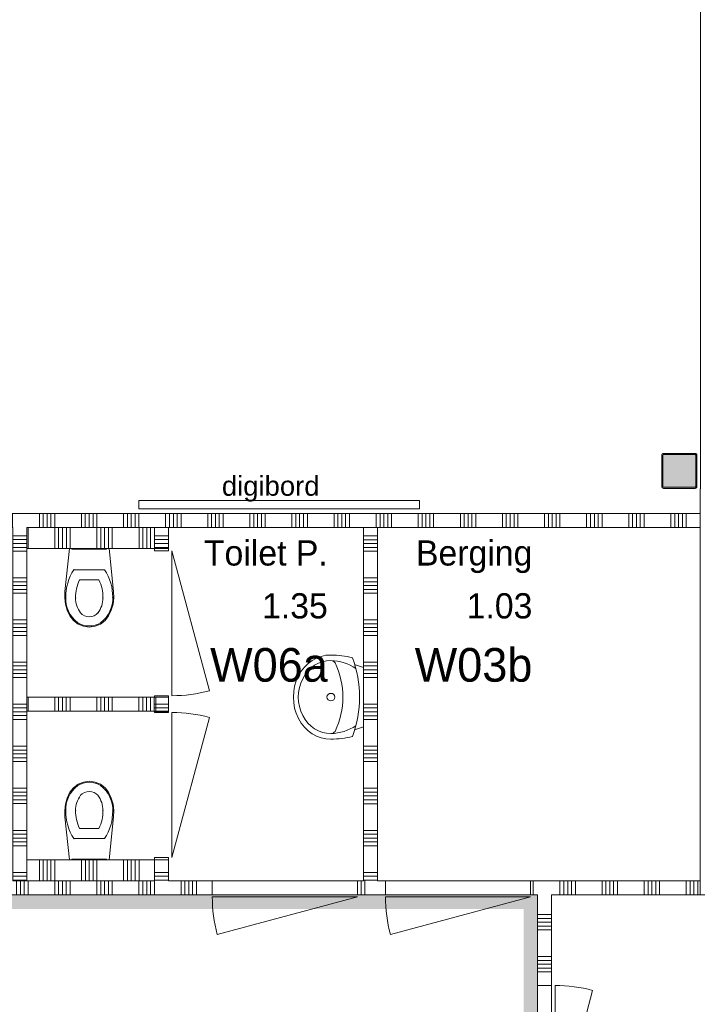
# Model space of a CAD drawing. Header units: millimetres. Extents: x -850 to 154668, y -25041 to 71030.
# Tile 122 of 211: x 20750 to 25579, y 47060 to 54080. Entities that reach past the tile are written whole.
import ezdxf
from ezdxf.enums import TextEntityAlignment as Align

# ---------------------------------------------------------------- set-up
doc = ezdxf.new("R2010")
doc.units = ezdxf.units.MM
doc.header["$MEASUREMENT"] = 0
for name, color, linetype in [('Info Wandafwerking aanduiding', 7, 'Continuous'), ('Info Wandafwerking aanduiding Doorsnede-arcering', 7, 'Continuous'), ('New_# trashcan', 7, 'Continuous'), ('New_# trashcan Laagscheidingslijnen', 7, 'Continuous'), ('New_22 NC Binnenwanden', 7, 'Continuous'), ('New_22 NC Binnenwanden Deuren', 7, 'Continuous'), ('New_22 NC Binnenwanden Doorsnede-arcering', 7, 'Continuous'), ('New_22 NC Binnenwanden Laagscheidingslijnen', 7, 'Continuous'), ('New_72 Vaste Inrichting', 7, 'Continuous'), ('New_74 Sanitair', 7, 'Continuous'), ('New_info tekst digiborden', 7, 'Continuous'), ('New_Z Ruimtefuncties', 7, 'Continuous'), ('New_Z Ruimtefuncties Zone omranding', 7, 'Continuous'), ('New_Z Ruimtefuncties Zone tekst', 7, 'Continuous'), ('S-COLS-____-OTLN.RVT S', 7, 'Continuous'), ('S-COLS-____-OTLN.RVT S 2D arcering', 7, 'Continuous')]:
    doc.layers.add(name, color=color, linetype=linetype)
doc.styles.add('GENERATED_STYLE_1', font='txt')
doc.styles.add('GENERATED_STYLE_2', font='txt')

# ---------------------------------------------------------------- blocks, each defined once
blk = doc.blocks.new('*X1643')
at = {"layer": 'New_22 NC Binnenwanden Doorsnede-arcering', "color": 254, "linetype": 'Continuous', "lineweight": 0, "true_color": 0xe9ebeb}
for p, q in [((21754.9, 50345.1), (21733.8, 50345.1)), ((21754.9, 50372.6), (21752.1, 50372.6)), ((21810.4, 50372.6), (21754.9, 50372.6)), ((21810.4, 50345.1), (21754.9, 50345.1)), ((21810.4, 50400), (21770.4, 50400)), ((21754.9, 50317.7), (21715.5, 50317.7)), ((21810.4, 50317.7), (21754.9, 50317.7))]:
    blk.add_line(p, q, dxfattribs=at)
blk = doc.blocks.new('*X1644')
at = {"layer": 'New_22 NC Binnenwanden Doorsnede-arcering', "color": 254, "linetype": 'Continuous', "lineweight": 0, "true_color": 0xe9ebeb}
for p, q in [((21754.9, 49200), (21710.4, 49200)), ((21754.9, 49172.6), (21710.4, 49172.6)), ((21754.9, 49145.1), (21710.4, 49145.1)), ((21810.4, 49200), (21754.9, 49200)), ((21810.4, 49172.6), (21754.9, 49172.6)), ((21810.4, 49145.1), (21754.9, 49145.1))]:
    blk.add_line(p, q, dxfattribs=at)
blk = doc.blocks.new('*X1645')
at = {"layer": 'New_22 NC Binnenwanden Doorsnede-arcering', "color": 254, "linetype": 'Continuous', "lineweight": 0, "true_color": 0xe9ebeb}
for p, q in [((21754.9, 48000), (21710.4, 48000)), ((21754.9, 47972.6), (21710.4, 47972.6)), ((21810.4, 48000), (21754.9, 48000)), ((21810.4, 47972.6), (21754.9, 47972.6)), ((21754.9, 47945.1), (21710.4, 47945.1)), ((21810.4, 47945.1), (21754.9, 47945.1))]:
    blk.add_line(p, q, dxfattribs=at)
blk = doc.blocks.new('D1 22')
at = {"layer": 'New_22 NC Binnenwanden Deuren', "color": 1, "linetype": 'Continuous', "lineweight": 0}
for q in [(-481.8, 267.6), (-517, 0)]:
    blk.add_line((517, 0), q, dxfattribs=at)
at = {"layer": 'New_22 NC Binnenwanden Deuren', "color": 7, "linetype": 'Continuous', "lineweight": 0}
for p, q in [((-517, -25), (-517, -125)), ((-517, -25), (-517, -125)), ((517, -25), (517, -125)), ((517, -25), (517, -125))]:
    blk.add_line(p, q, dxfattribs=at)
at = {"layer": 'New_22 NC Binnenwanden Deuren', "color": 1, "linetype": 'Continuous', "lineweight": 0}
blk.add_arc((517, 0), 1034, 165, 180, dxfattribs=at)
blk = doc.blocks.new('*X1648')
at = {"layer": 'New_22 NC Binnenwanden Doorsnede-arcering', "color": 254, "linetype": 'Continuous', "lineweight": 0, "true_color": 0xe9ebeb}
for p, q in [((21754.9, 50400), (21710.4, 50400)), ((21752.1, 50372.6), (21710.4, 50372.6)), ((21733.8, 50345.1), (21710.4, 50345.1)), ((21770.4, 50400), (21754.9, 50400)), ((21715.5, 50317.7), (21710.4, 50317.7))]:
    blk.add_line(p, q, dxfattribs=at)
blk = doc.blocks.new('Wall_317_2', base_point=(21710.4, 47940))
at = {"layer": 'New_22 NC Binnenwanden', "color": 8, "linetype": 'Continuous', "lineweight": 0, "true_color": 0x778488}
for p, q in [((21810.4, 50294), (21710.4, 50294)), ((21810.4, 49260), (21710.4, 49260)), ((21810.4, 49140), (21710.4, 49140)), ((21810.4, 48106), (21710.4, 48106))]:
    blk.add_line(p, q, dxfattribs=at)
at = {"layer": 'New_22 NC Binnenwanden', "color": 8, "linetype": 'Continuous', "lineweight": 0, "true_color": 0x778488, "flags": 128}
for points in [[(21810.4, 50460), (21710.4, 50460)], [(21810.4, 50294), (21810.4, 50460)], [(21710.4, 50310), (21710.4, 50294)], [(21710.4, 49260), (21710.4, 49250)], [(21810.4, 49140), (21810.4, 49260)], [(21710.4, 49150), (21710.4, 49140)], [(21710.4, 48106), (21710.4, 47940)], [(21810.4, 47940), (21810.4, 48106)]]:
    blk.add_lwpolyline(points, dxfattribs=at)
at = {"layer": 'New_22 NC Binnenwanden Laagscheidingslijnen', "color": 8, "linetype": 'Continuous', "lineweight": 0, "true_color": 0x778488}
blk.add_line((21710.4, 50460), (21710.4, 50310), dxfattribs=at)
at = {"layer": 'New_22 NC Binnenwanden', "color": 8, "lineweight": 0, "true_color": 0x778488}
for name in ['*X1648', '*X1643', '*X1644', '*X1645']:
    blk.add_blockref(name, (0, 0), dxfattribs=at)
at = {"layer": 'New_22 NC Binnenwanden Deuren', "color": 1, "linetype": 'Continuous', "lineweight": 0, "xscale": -1, "zscale": 1000, "rotation": 270}
blk.add_blockref('D1 22', (21835.4, 49777), dxfattribs=at)
at = {"layer": 'New_22 NC Binnenwanden Deuren', "color": 1, "linetype": 'Continuous', "lineweight": 0, "zscale": 1000, "rotation": 270}
blk.add_blockref('D1 22', (21835.4, 48623), dxfattribs=at)
blk = doc.blocks.new('*X1650')
at = {"layer": 'New_22 NC Binnenwanden Doorsnede-arcering', "color": 254, "linetype": 'Continuous', "lineweight": 0, "true_color": 0xe9ebeb}
for p, q in [((20809.7, 49250), (20809.7, 49216.1)), ((20809.7, 49216.1), (20809.7, 49150)), ((21000, 49250), (21000, 49216.1)), ((21000, 49216.1), (21000, 49150)), ((21027.4, 49250), (21027.4, 49216.1)), ((21027.4, 49216.1), (21027.4, 49150)), ((21054.9, 49250), (21054.9, 49216.1)), ((21054.9, 49216.1), (21054.9, 49150)), ((21082.3, 49250), (21082.3, 49216.1)), ((21082.3, 49216.1), (21082.3, 49150)), ((21109.7, 49250), (21109.7, 49216.1)), ((21109.7, 49216.1), (21109.7, 49150)), ((21300, 49250), (21300, 49216.1)), ((21300, 49216.1), (21300, 49150)), ((21327.4, 49250), (21327.4, 49216.1)), ((21327.4, 49216.1), (21327.4, 49150)), ((21354.9, 49250), (21354.9, 49216.1)), ((21354.9, 49216.1), (21354.9, 49150)), ((21382.3, 49250), (21382.3, 49216.1)), ((21382.3, 49216.1), (21382.3, 49150)), ((21409.7, 49250), (21409.7, 49216.1)), ((21409.7, 49216.1), (21409.7, 49150)), ((21600, 49250), (21600, 49216.1)), ((21600, 49216.1), (21600, 49150)), ((21627.4, 49250), (21627.4, 49216.1)), ((21627.4, 49216.1), (21627.4, 49150)), ((21654.9, 49250), (21654.9, 49216.1)), ((21654.9, 49216.1), (21654.9, 49150)), ((21682.3, 49250), (21682.3, 49216.1)), ((21682.3, 49216.1), (21682.3, 49150))]:
    blk.add_line(p, q, dxfattribs=at)
blk = doc.blocks.new('*X1651')
at = {"layer": 'New_22 NC Binnenwanden Doorsnede-arcering', "color": 254, "linetype": 'Continuous', "lineweight": 0, "true_color": 0xe9ebeb}
for p, q in [((21709.7, 49250), (21709.7, 49216.1)), ((21709.7, 49216.1), (21709.7, 49150))]:
    blk.add_line(p, q, dxfattribs=at)
blk = doc.blocks.new('Wall_318_2', base_point=(21710.4, 49200))
at = {"layer": 'New_# trashcan', "color": 9, "linetype": 'Continuous', "lineweight": 0}
blk.add_line((21720.4, 49150), (21720.4, 49250), dxfattribs=at)
at = {"layer": 'New_# trashcan Laagscheidingslijnen', "color": 8, "linetype": 'Continuous', "lineweight": 0, "true_color": 0x778488}
for p, q in [((21720.4, 49250), (21700.4, 49250)), ((21700.4, 49150), (21720.4, 49150))]:
    blk.add_line(p, q, dxfattribs=at)
at = {"layer": 'New_22 NC Binnenwanden', "color": 8, "linetype": 'Continuous', "lineweight": 0, "true_color": 0x778488, "flags": 128}
for points in [[(21700.4, 49250), (20800.4, 49250)], [(20800.4, 49150), (20800.4, 49250)], [(20800.4, 49150), (21700.4, 49150)]]:
    blk.add_lwpolyline(points, dxfattribs=at)
at = {"layer": 'New_22 NC Binnenwanden', "color": 8, "lineweight": 0, "true_color": 0x778488}
for name in ['*X1650', '*X1651']:
    blk.add_blockref(name, (0, 0), dxfattribs=at)
blk = doc.blocks.new('Wall_347_2', base_point=(24440.5, 46110))
at = {"layer": 'Info Wandafwerking aanduiding Doorsnede-arcering', "linetype": 'Continuous', "lineweight": 0}
for points in [[(24340.5, 47739.7), (24440.5, 47739.7), (24440.5, 47839.7)], [(24340.5, 47839.7), (24340.5, 47739.7), (24440.5, 47839.7)], [(24340.5, 47739.7), (24340.5, 46210), (24440.5, 46210), (24440.5, 47739.7)]]:
    blk.add_hatch(color=1, dxfattribs=at).paths.add_polyline_path(points)
at = {"layer": 'Info Wandafwerking aanduiding', "color": 9, "linetype": 'Continuous', "lineweight": 0, "flags": 128}
blk.add_lwpolyline([(24440.5, 47839.7), (24340.5, 47839.7)], dxfattribs=at)
blk = doc.blocks.new('Wall_348_2', base_point=(24440.5, 47839.7))
at = {"layer": 'Info Wandafwerking aanduiding Doorsnede-arcering', "linetype": 'Continuous', "lineweight": 0}
blk.add_hatch(color=1, dxfattribs=at).paths.add_polyline_path([(17025.5, 47840.1), (17025.5, 47740.1), (24340.5, 47739.7), (24340.5, 47839.7)])
at = {"layer": 'Info Wandafwerking aanduiding', "color": 9, "linetype": 'Continuous', "lineweight": 0, "flags": 128}
blk.add_lwpolyline([(17025.5, 47840.1), (17025.5, 47740.1)], dxfattribs=at)
blk = doc.blocks.new('Toilet 22')
at = {"layer": 'New_74 Sanitair', "color": 1, "linetype": 'Continuous', "lineweight": 0}
for p, q in [((-141, 0), (-173.3, -306.6)), ((141, 0), (-141, 0)), ((123, 0), (-123, 0)), ((-123, 0), (-123, -5)), ((123, -5), (123, 0)), ((173.3, -306.6), (141, 0)), ((-123, -5), (123, -5)), ((0, -151.4), (-108.9, -151.4)), ((108.9, -151.4), (0, -151.4)), ((0, -223.6), (-68.8, -223.6)), ((68.8, -223.6), (0, -223.6)), ((-173.3, -306.6), (-174.9, -351.8)), ((174.9, -351.8), (173.3, -306.6)), ((-174.9, -351.8), (-169.4, -396.7)), ((-169.4, -396.7), (-157, -440.3)), ((157, -440.3), (169.4, -396.7)), ((169.4, -396.7), (174.9, -351.8)), ((-157, -440.3), (-138, -481.3)), ((-138, -481.3), (-112.4, -513.9)), ((0, -487.5), (0, -487.5)), ((62.1, -459.7), (62.1, -459.7)), ((112.4, -513.9), (138, -481.3)), ((138, -481.3), (157, -440.3)), ((-112.4, -513.9), (-79.4, -538.8)), ((-79.4, -538.8), (-41, -554.6)), ((-41, -554.6), (0, -560)), ((0, -552.4), (0, -552.4)), ((0, -560), (41, -554.6)), ((41, -554.6), (79.4, -538.8)), ((79.4, -538.8), (112.4, -513.9)), ((81.1, -529), (81.1, -529))]:
    blk.add_line(p, q, dxfattribs=at)
for centre, major_axis, start_param, end_param in [((258.1, -339.4), (425.3, 0), 2.612188, 3.165208), ((-258.1, -339.4), (425.3, 0), 6.259569, 6.81259), ((264.5, -347.9), (362.2, 0), 2.738768, 3.154495), ((-264.5, -347.9), (362.2, 0), 6.270283, 6.68601), ((89.5, -360.8), (256.9, 0), 3.085861, 3.98645), ((-89.5, -360.8), (256.9, 0), 5.438328, 6.338917), ((134.9, -351.4), (232.6, 0), 3.144841, 3.702507), ((-134.9, -351.4), (232.6, 0), 5.722271, 6.279937), ((0.8, -419), (78.2, 0), 3.778693, 4.701998), ((-0.8, -419), (78.2, 0), 4.72278, 5.646085), ((0.8, -431.2), (138.5, 0), 4.079884, 4.706528), ((-0.8, -431.2), (138.5, 0), 4.71825, 5.344894)]:
    blk.add_ellipse(centre, major_axis=major_axis, ratio=0.875546, start_param=start_param, end_param=end_param, dxfattribs=at)
for p in [(108.9, -151.4), (68.8, -223.6), (-167, -348.2), (167, -348.2), (-97.7, -352), (97.7, -352), (-62.1, -459.7), (-81.1, -529)]:
    blk.add_point(p, dxfattribs=at)
blk = doc.blocks.new('Wasbak 2 22 KM')
at = {"layer": 'New_74 Sanitair', "color": 1, "linetype": 'Continuous', "lineweight": 0}
for p, q in [((-212.2, 0), (-233.1, -63.4)), ((212.2, 0), (-212.2, 0)), ((212.2, 0), (233.1, -63.4))]:
    blk.add_line(p, q, dxfattribs=at)
for centre, major_axis, ratio, start_param, end_param in [((0, -1041.4), (0, 1013), 0.882121, 5.964482, 6.601889), ((0, -238.1), (0, 294.7), 0.882121, 0.900825, 1.551564), ((0, -238.1), (0, 294.7), 0.882121, 4.731621, 5.38236), ((166.6, -232.4), (0, 528.9), 0.882121, 1.277244, 1.570796), ((0, -869.9), (0, 722.5), 0.882121, 5.889409, 6.676962), ((-166.6, -232.4), (0, 528.9), 0.882121, 4.712389, 5.005942), ((-230, -232.4), (0, 34), 0.882121, 0.507228, 1.570796), ((230, -232.4), (0, 34), 0.882121, 4.712389, 5.775958), ((0, -236.8), (300, 0), 0.877396, 3.124925, 6.299853), ((0, -236.8), (260, 0), 0.877396, 3.122361, 6.302417)]:
    blk.add_ellipse(centre, major_axis=major_axis, ratio=ratio, start_param=start_param, end_param=end_param, dxfattribs=at)
blk.add_ellipse((0, -232.4), major_axis=(0, 28.2), ratio=0.946667, dxfattribs=at)
blk = doc.blocks.new('Column 190[30]_2', base_point=(0.5, 3))
at = {"layer": 'S-COLS-____-OTLN.RVT S 2D arcering', "linetype": 'Continuous', "lineweight": 0, "true_color": 0x778488}
h = blk.add_hatch(color=8, dxfattribs=at)
h.paths.add_polyline_path([(25325.5, 50751), (25326.5, 50746), (25329.3, 50741.8), (25333.5, 50738.9), (25338.5, 50738), (25562.5, 50738), (25567.5, 50738.9), (25571.7, 50741.8), (25574.5, 50746), (25575.5, 50751), (25575.5, 50975), (25574.5, 50979.9), (25571.7, 50984.1), (25567.5, 50987), (25562.5, 50988), (25338.5, 50988), (25333.5, 50987), (25329.3, 50984.1), (25326.5, 50979.9), (25325.5, 50975)])
h.paths.add_polyline_path([(25562.5, 50746), (25338.5, 50746), (25336.6, 50746.3), (25335, 50747.4), (25333.9, 50749), (25333.5, 50751), (25333.5, 50975), (25333.9, 50976.9), (25335, 50978.5), (25336.6, 50979.6), (25338.5, 50980), (25562.5, 50980), (25564.4, 50979.6), (25566.1, 50978.5), (25567.1, 50976.9), (25567.5, 50975), (25567.5, 50751), (25567.1, 50749), (25566.1, 50747.4), (25564.4, 50746.3)], flags=0)
blk.add_hatch(color=8, dxfattribs=at).paths.add_polyline_path([(25562.5, 50980), (25338.5, 50980), (25336.6, 50979.6), (25335, 50978.5), (25333.9, 50976.9), (25333.5, 50975), (25333.5, 50751), (25333.9, 50749), (25335, 50747.4), (25336.6, 50746.3), (25338.5, 50746), (25562.5, 50746), (25564.4, 50746.3), (25566.1, 50747.4), (25567.1, 50749), (25567.5, 50751), (25567.5, 50975), (25567.1, 50976.9), (25566.1, 50978.5), (25564.4, 50979.6)])
at = {"layer": 'S-COLS-____-OTLN.RVT S', "color": 1, "linetype": 'Continuous', "lineweight": 0}
for p, q in [((25326.5, 50979.9), (25325.5, 50975)), ((25325.5, 50975), (25325.5, 50751)), ((25329.3, 50984.1), (25326.5, 50979.9)), ((25333.5, 50987), (25329.3, 50984.1)), ((25338.5, 50988), (25333.5, 50987)), ((25333.5, 50975), (25333.9, 50976.9)), ((25333.5, 50751), (25333.5, 50975)), ((25333.9, 50976.9), (25335, 50978.5)), ((25335, 50978.5), (25336.6, 50979.6)), ((25336.6, 50979.6), (25338.5, 50980)), ((25562.5, 50988), (25338.5, 50988)), ((25338.5, 50980), (25562.5, 50980)), ((25567.5, 50987), (25562.5, 50988)), ((25562.5, 50980), (25564.4, 50979.6)), ((25564.4, 50979.6), (25566.1, 50978.5)), ((25566.1, 50978.5), (25567.1, 50976.9)), ((25567.1, 50976.9), (25567.5, 50975)), ((25571.7, 50984.1), (25567.5, 50987)), ((25567.5, 50975), (25567.5, 50751)), ((25574.5, 50979.9), (25571.7, 50984.1)), ((25575.5, 50975), (25574.5, 50979.9)), ((25575.5, 50751), (25575.5, 50975)), ((25325.5, 50751), (25326.5, 50746)), ((25326.5, 50746), (25329.3, 50741.8)), ((25329.3, 50741.8), (25333.5, 50738.9)), ((25333.9, 50749), (25333.5, 50751)), ((25333.5, 50738.9), (25338.5, 50738)), ((25335, 50747.4), (25333.9, 50749)), ((25336.6, 50746.3), (25335, 50747.4)), ((25338.5, 50746), (25336.6, 50746.3)), ((25562.5, 50746), (25338.5, 50746)), ((25338.5, 50738), (25562.5, 50738)), ((25564.4, 50746.3), (25562.5, 50746)), ((25562.5, 50738), (25567.5, 50738.9)), ((25566.1, 50747.4), (25564.4, 50746.3)), ((25567.1, 50749), (25566.1, 50747.4)), ((25567.5, 50751), (25567.1, 50749)), ((25567.5, 50738.9), (25571.7, 50741.8)), ((25571.7, 50741.8), (25574.5, 50746)), ((25574.5, 50746), (25575.5, 50751))]:
    blk.add_line(p, q, dxfattribs=at)
blk = doc.blocks.new('*X2118')
at = {"layer": 'New_22 NC Binnenwanden Doorsnede-arcering', "color": 254, "linetype": 'Continuous', "lineweight": 0, "true_color": 0xe9ebeb}
for p, q in [((20810.2, 50460), (20810.2, 50310)), ((21000.5, 50460), (21000.5, 50310)), ((21027.9, 50460), (21027.9, 50310)), ((21055.4, 50460), (21055.4, 50310)), ((21082.8, 50460), (21082.8, 50310)), ((21110.2, 50460), (21110.2, 50310)), ((21300.5, 50460), (21300.5, 50310)), ((21327.9, 50460), (21327.9, 50310)), ((21355.4, 50460), (21355.4, 50310)), ((21382.8, 50460), (21382.8, 50310)), ((21410.2, 50460), (21410.2, 50310)), ((21600.5, 50460), (21600.5, 50310)), ((21627.9, 50460), (21627.9, 50310)), ((21655.4, 50460), (21655.4, 50310)), ((21682.8, 50460), (21682.8, 50310)), ((21710.2, 50460), (21710.2, 50310))]:
    blk.add_line(p, q, dxfattribs=at)
blk = doc.blocks.new('Wall_386_2', base_point=(21710.4, 50460))
at = {"layer": 'New_22 NC Binnenwanden', "color": 8, "linetype": 'Continuous', "lineweight": 0, "true_color": 0x778488, "flags": 128}
for points in [[(21710.4, 50460), (20800.4, 50460)], [(20800.4, 50310), (20800.4, 50460)], [(20800.4, 50310), (21710.4, 50310)]]:
    blk.add_lwpolyline(points, dxfattribs=at)
at = {"layer": 'New_22 NC Binnenwanden Laagscheidingslijnen', "color": 8, "linetype": 'Continuous', "lineweight": 0, "true_color": 0x778488}
blk.add_line((21710.4, 50460), (21710.4, 50310), dxfattribs=at)
at = {"layer": 'New_22 NC Binnenwanden', "color": 8, "lineweight": 0, "true_color": 0x778488}
blk.add_blockref('*X2118', (0, 0), dxfattribs=at)
blk = doc.blocks.new('*X2127')
at = {"layer": 'New_22 NC Binnenwanden Doorsnede-arcering', "color": 254, "linetype": 'Continuous', "lineweight": 0, "true_color": 0xe9ebeb}
for p, q in [((20890.8, 47940), (20890.8, 48090)), ((20918.2, 47940), (20918.2, 48090)), ((20945.6, 47940), (20945.6, 48090)), ((20973.1, 47940), (20973.1, 48090)), ((21000.5, 47940), (21000.5, 48090)), ((21190.8, 47940), (21190.8, 48090)), ((21218.2, 47940), (21218.2, 48090)), ((21245.6, 47940), (21245.6, 48090)), ((21273.1, 47940), (21273.1, 48090)), ((21300.5, 47940), (21300.5, 48090)), ((21490.8, 47940), (21490.8, 48090)), ((21518.2, 47940), (21518.2, 48090)), ((21545.6, 47940), (21545.6, 48090)), ((21573.1, 47940), (21573.1, 48090)), ((21600.5, 47940), (21600.5, 48090))]:
    blk.add_line(p, q, dxfattribs=at)
blk = doc.blocks.new('Wall_389_2', base_point=(21710.4, 47940))
at = {"layer": 'New_22 NC Binnenwanden', "color": 8, "linetype": 'Continuous', "lineweight": 0, "true_color": 0x778488, "flags": 128}
for points in [[(21710.4, 48090), (20800.4, 48090)], [(20800.4, 48090), (20800.4, 47940)], [(21710.4, 47940), (21710.4, 48090)], [(20800.4, 47940), (21710.4, 47940)]]:
    blk.add_lwpolyline(points, dxfattribs=at)
at = {"layer": 'New_22 NC Binnenwanden', "color": 8, "lineweight": 0, "true_color": 0x778488}
blk.add_blockref('*X2127', (0, 0), dxfattribs=at)
blk = doc.blocks.new('*X2136')
at = {"layer": 'New_22 NC Binnenwanden Doorsnede-arcering', "color": 254, "linetype": 'Continuous', "lineweight": 0, "true_color": 0xe9ebeb}
for p, q in [((20727.7, 47940), (20727.7, 47840)), ((20755.2, 47940), (20755.2, 47840)), ((20782.6, 47940), (20782.6, 47840)), ((20810, 47940), (20810, 47840)), ((21000.3, 47940), (21000.3, 47840)), ((21027.7, 47940), (21027.7, 47840)), ((21055.2, 47940), (21055.2, 47840)), ((21082.6, 47940), (21082.6, 47840)), ((21110, 47940), (21110, 47840)), ((21300.3, 47940), (21300.3, 47840)), ((21327.7, 47940), (21327.7, 47840)), ((21355.2, 47940), (21355.2, 47840)), ((21382.6, 47940), (21382.6, 47840)), ((21410, 47940), (21410, 47840)), ((21600.3, 47940), (21600.3, 47840)), ((21627.7, 47940), (21627.7, 47840)), ((21655.2, 47940), (21655.2, 47840)), ((21682.6, 47940), (21682.6, 47840)), ((21710, 47940), (21710, 47840)), ((21900.3, 47940), (21900.3, 47840)), ((21927.7, 47940), (21927.7, 47840)), ((21955.2, 47940), (21955.2, 47840)), ((21982.6, 47940), (21982.6, 47840)), ((22010, 47940), (22010, 47840))]:
    blk.add_line(p, q, dxfattribs=at)
blk = doc.blocks.new('*X2137')
at = {"layer": 'New_22 NC Binnenwanden Doorsnede-arcering', "color": 254, "linetype": 'Continuous', "lineweight": 0, "true_color": 0xe9ebeb}
for p, q in [((23182.6, 47940), (23182.6, 47840)), ((23210, 47940), (23210, 47840))]:
    blk.add_line(p, q, dxfattribs=at)
blk = doc.blocks.new('*X2138')
at = {"layer": 'New_22 NC Binnenwanden Doorsnede-arcering', "color": 254, "linetype": 'Continuous', "lineweight": 0, "true_color": 0xe9ebeb}
for p, q in [((24410, 47940), (24410, 47840)), ((24600.3, 47940), (24600.3, 47840)), ((24627.7, 47940), (24627.7, 47840)), ((24655.2, 47940), (24655.2, 47840)), ((24682.6, 47940), (24682.6, 47840)), ((24710, 47940), (24710, 47840)), ((24900.3, 47940), (24900.3, 47840)), ((24927.7, 47940), (24927.7, 47840)), ((24955.2, 47940), (24955.2, 47840)), ((24982.6, 47940), (24982.6, 47840)), ((25010, 47940), (25010, 47840)), ((25200.3, 47940), (25200.3, 47840)), ((25227.7, 47940), (25227.7, 47840)), ((25255.2, 47940), (25255.2, 47840)), ((25282.6, 47940), (25282.6, 47840)), ((25310, 47940), (25310, 47840)), ((25500.3, 47940), (25500.3, 47840)), ((25527.7, 47940), (25527.7, 47840)), ((25555.2, 47940), (25555.2, 47840)), ((25582.6, 47940), (25582.6, 47840))]:
    blk.add_line(p, q, dxfattribs=at)
blk = doc.blocks.new('D1 22_4')
at = {"layer": 'New_22 NC Binnenwanden Deuren', "color": 1, "linetype": 'Continuous', "lineweight": 0}
for q in [(-481.8, 267.6), (-517, 0)]:
    blk.add_line((517, 0), q, dxfattribs=at)
at = {"layer": 'New_22 NC Binnenwanden Deuren', "color": 7, "linetype": 'Continuous', "lineweight": 0}
for p, q in [((-517, -14), (-517, -114)), ((-517, -14), (-517, -114)), ((517, -14), (517, -114)), ((517, -14), (517, -114))]:
    blk.add_line(p, q, dxfattribs=at)
at = {"layer": 'New_22 NC Binnenwanden Deuren', "color": 1, "linetype": 'Continuous', "lineweight": 0}
blk.add_arc((517, 0), 1034, 165, 180, dxfattribs=at)
blk = doc.blocks.new('Wall_392_2', base_point=(25600.4, 47940))
at = {"layer": 'New_22 NC Binnenwanden', "color": 8, "linetype": 'Continuous', "lineweight": 0, "true_color": 0x778488}
for p, q in [((22122.5, 47840), (22122.5, 47940)), ((23156.5, 47840), (23156.5, 47940)), ((23356.5, 47840), (23356.5, 47940)), ((24390.5, 47840), (24390.5, 47940))]:
    blk.add_line(p, q, dxfattribs=at)
at = {"layer": 'New_22 NC Binnenwanden', "color": 8, "linetype": 'Continuous', "lineweight": 0, "true_color": 0x778488, "flags": 128}
for points in [[(21710.4, 47940), (20700.4, 47940)], [(22122.5, 47940), (21810.4, 47940)], [(23200.4, 47940), (23156.5, 47940)], [(23356.5, 47940), (23300.4, 47940)], [(25600.4, 47940), (24390.5, 47940)], [(20700.4, 47840), (22122.5, 47840)], [(23156.5, 47840), (23356.5, 47840)], [(24390.5, 47840), (24440.5, 47840)], [(24540.5, 47840), (25600.4, 47840)]]:
    blk.add_lwpolyline(points, dxfattribs=at)
at = {"layer": 'New_22 NC Binnenwanden Laagscheidingslijnen', "color": 8, "linetype": 'Continuous', "lineweight": 0, "true_color": 0x778488}
blk.add_line((25600.4, 47940), (25600.4, 47840), dxfattribs=at)
at = {"layer": 'New_22 NC Binnenwanden', "color": 8, "lineweight": 0, "true_color": 0x778488}
for name in ['*X2136', '*X2137', '*X2138']:
    blk.add_blockref(name, (0, 0), dxfattribs=at)
at = {"layer": 'New_22 NC Binnenwanden Deuren', "color": 1, "linetype": 'Continuous', "lineweight": 0, "xscale": -1, "zscale": 1000, "rotation": 179.9996374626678}
for p in [(22639.5, 47826), (23873.5, 47826)]:
    blk.add_blockref('D1 22_4', p, dxfattribs=at)
blk = doc.blocks.new('*X2173')
at = {"layer": 'New_22 NC Binnenwanden Doorsnede-arcering', "color": 254, "linetype": 'Continuous', "lineweight": 0, "true_color": 0xe9ebeb}
for p, q in [((24540.5, 46145.1), (24440.5, 46145.1)), ((24540.5, 46117.7), (24440.5, 46117.7))]:
    blk.add_line(p, q, dxfattribs=at)
blk = doc.blocks.new('*X2174')
at = {"layer": 'New_22 NC Binnenwanden Doorsnede-arcering', "color": 254, "linetype": 'Continuous', "lineweight": 0, "true_color": 0xe9ebeb}
for p, q in [((24540.5, 47700), (24440.5, 47700)), ((24540.5, 47672.5), (24440.5, 47672.5)), ((24540.5, 47645.1), (24440.5, 47645.1)), ((24540.5, 47617.7), (24440.5, 47617.7)), ((24540.5, 47590.2), (24440.5, 47590.2)), ((24540.5, 47400), (24440.5, 47400)), ((24540.5, 47372.5), (24440.5, 47372.5)), ((24540.5, 47345.1), (24440.5, 47345.1)), ((24540.5, 47317.7), (24440.5, 47317.7)), ((24540.5, 47290.2), (24440.5, 47290.2))]:
    blk.add_line(p, q, dxfattribs=at)
blk = doc.blocks.new('Wall_398_2', base_point=(24440.5, 46110))
at = {"layer": 'New_22 NC Binnenwanden', "color": 8, "linetype": 'Continuous', "lineweight": 0, "true_color": 0x778488}
for p, q in [((24540.5, 47194), (24440.5, 47194)), ((24540.5, 46160), (24440.5, 46160))]:
    blk.add_line(p, q, dxfattribs=at)
at = {"layer": 'New_22 NC Binnenwanden', "color": 8, "linetype": 'Continuous', "lineweight": 0, "true_color": 0x778488, "flags": 128}
for points in [[(24440.5, 47840), (24440.5, 47194)], [(24540.5, 47194), (24540.5, 47840)], [(24440.5, 46160), (24440.5, 46110)], [(24540.5, 46110), (24540.5, 46160)]]:
    blk.add_lwpolyline(points, dxfattribs=at)
at = {"layer": 'New_22 NC Binnenwanden', "color": 8, "lineweight": 0, "true_color": 0x778488}
for name in ['*X2174', '*X2173']:
    blk.add_blockref(name, (0, 0), dxfattribs=at)
at = {"layer": 'New_22 NC Binnenwanden Deuren', "color": 1, "linetype": 'Continuous', "lineweight": 0, "zscale": 1000, "rotation": 269.9999432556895}
blk.add_blockref('D1 22', (24565.5, 46677), dxfattribs=at)
blk = doc.blocks.new('*X2226')
at = {"layer": 'New_22 NC Binnenwanden Doorsnede-arcering', "color": 254, "linetype": 'Continuous', "lineweight": 0, "true_color": 0xe9ebeb}
for p, q in [((20800.4, 50400), (20700.4, 50400)), ((20800.4, 50372.6), (20700.4, 50372.6)), ((20800.4, 50345.1), (20700.4, 50345.1)), ((20800.4, 50317.7), (20700.4, 50317.7)), ((20800.4, 50290.3), (20700.4, 50290.3)), ((20800.4, 50100), (20700.4, 50100)), ((20800.4, 50072.6), (20700.4, 50072.6)), ((20800.4, 50045.1), (20700.4, 50045.1)), ((20800.4, 50017.7), (20700.4, 50017.7)), ((20800.4, 49990.3), (20700.4, 49990.3)), ((20800.4, 49800), (20700.4, 49800)), ((20800.4, 49772.6), (20700.4, 49772.6)), ((20800.4, 49745.1), (20700.4, 49745.1)), ((20800.4, 49717.7), (20700.4, 49717.7)), ((20800.4, 49690.3), (20700.4, 49690.3)), ((20800.4, 49500), (20700.4, 49500)), ((20800.4, 49472.6), (20700.4, 49472.6)), ((20800.4, 49445.1), (20700.4, 49445.1)), ((20800.4, 49417.7), (20700.4, 49417.7)), ((20800.4, 49390.3), (20700.4, 49390.3)), ((20800.4, 49200), (20700.4, 49200)), ((20800.4, 49172.6), (20700.4, 49172.6)), ((20800.4, 49145.1), (20700.4, 49145.1)), ((20800.4, 49117.7), (20700.4, 49117.7)), ((20800.4, 49090.3), (20700.4, 49090.3)), ((20800.4, 48900), (20700.4, 48900)), ((20800.4, 48872.6), (20700.4, 48872.6)), ((20800.4, 48845.1), (20700.4, 48845.1)), ((20800.4, 48817.7), (20700.4, 48817.7)), ((20800.4, 48790.3), (20700.4, 48790.3)), ((20800.4, 48600), (20700.4, 48600)), ((20800.4, 48572.6), (20700.4, 48572.6)), ((20800.4, 48545.1), (20700.4, 48545.1)), ((20800.4, 48517.7), (20700.4, 48517.7)), ((20800.4, 48490.3), (20700.4, 48490.3)), ((20800.4, 48300), (20700.4, 48300)), ((20800.4, 48272.6), (20700.4, 48272.6)), ((20800.4, 48245.1), (20700.4, 48245.1)), ((20800.4, 48217.7), (20700.4, 48217.7)), ((20800.4, 48190.3), (20700.4, 48190.3)), ((20800.4, 48000), (20700.4, 48000)), ((20800.4, 47972.6), (20700.4, 47972.6)), ((20800.4, 47945.1), (20700.4, 47945.1))]:
    blk.add_line(p, q, dxfattribs=at)
blk = doc.blocks.new('Wall_409_2', base_point=(20800.4, 47940.1))
at = {"layer": 'New_22 NC Binnenwanden', "color": 8, "linetype": 'Continuous', "lineweight": 0, "true_color": 0x778488, "flags": 128}
for points in [[(20700.4, 50460), (20700.4, 47940.1)], [(20800.4, 47940.1), (20800.4, 50460)], [(20700.4, 47940.1), (20800.4, 47940.1)]]:
    blk.add_lwpolyline(points, dxfattribs=at)
at = {"layer": 'New_22 NC Binnenwanden', "color": 8, "lineweight": 0, "true_color": 0x778488}
blk.add_blockref('*X2226', (0, 0), dxfattribs=at)
blk = doc.blocks.new('*X2484')
at = {"layer": 'New_22 NC Binnenwanden Doorsnede-arcering', "color": 254, "linetype": 'Continuous', "lineweight": 0, "true_color": 0xe9ebeb}
for p, q in [((18190.4, 50460), (18190.4, 50560)), ((18217.8, 50460), (18217.8, 50560)), ((18245.3, 50460), (18245.3, 50560)), ((18272.7, 50460), (18272.7, 50560)), ((18300.1, 50460), (18300.1, 50560)), ((18490.4, 50460), (18490.4, 50560)), ((18517.8, 50460), (18517.8, 50560)), ((18545.3, 50460), (18545.3, 50560)), ((18572.7, 50460), (18572.7, 50560)), ((18600.1, 50460), (18600.1, 50560)), ((18790.4, 50460), (18790.4, 50560)), ((18817.8, 50460), (18817.8, 50560)), ((18845.3, 50460), (18845.3, 50560)), ((18872.7, 50460), (18872.7, 50560)), ((18900.1, 50460), (18900.1, 50560)), ((19090.4, 50460), (19090.4, 50560)), ((19117.8, 50460), (19117.8, 50560)), ((19145.3, 50460), (19145.3, 50560)), ((19172.7, 50460), (19172.7, 50560)), ((19200.1, 50460), (19200.1, 50560)), ((19390.4, 50460), (19390.4, 50560)), ((19417.8, 50460), (19417.8, 50560)), ((19445.3, 50460), (19445.3, 50560)), ((19472.7, 50460), (19472.7, 50560)), ((19500.1, 50460), (19500.1, 50560)), ((19690.4, 50460), (19690.4, 50560)), ((19717.8, 50460), (19717.8, 50560)), ((19745.3, 50460), (19745.3, 50560)), ((19772.7, 50460), (19772.7, 50560)), ((19800.1, 50460), (19800.1, 50560)), ((19990.4, 50460), (19990.4, 50560)), ((20017.8, 50460), (20017.8, 50560)), ((20045.3, 50460), (20045.3, 50560)), ((20072.7, 50460), (20072.7, 50560)), ((20100.1, 50460), (20100.1, 50560)), ((20290.4, 50460), (20290.4, 50560)), ((20317.8, 50460), (20317.8, 50560)), ((20345.3, 50460), (20345.3, 50560)), ((20372.7, 50460), (20372.7, 50560)), ((20400.1, 50460), (20400.1, 50560)), ((20590.4, 50460), (20590.4, 50560)), ((20617.8, 50460), (20617.8, 50560)), ((20645.3, 50460), (20645.3, 50560)), ((20672.7, 50460), (20672.7, 50560)), ((20700.1, 50460), (20700.1, 50560)), ((20890.4, 50460), (20890.4, 50560)), ((20917.8, 50460), (20917.8, 50560)), ((20945.3, 50460), (20945.3, 50560)), ((20972.7, 50460), (20972.7, 50560)), ((21000.1, 50460), (21000.1, 50560)), ((21190.4, 50460), (21190.4, 50560)), ((21217.8, 50460), (21217.8, 50560)), ((21245.3, 50460), (21245.3, 50560)), ((21272.7, 50460), (21272.7, 50560)), ((21300.1, 50460), (21300.1, 50560)), ((21490.4, 50460), (21490.4, 50560)), ((21517.8, 50460), (21517.8, 50560)), ((21545.3, 50460), (21545.3, 50560)), ((21572.7, 50460), (21572.7, 50560)), ((21600.1, 50460), (21600.1, 50560)), ((21790.4, 50460), (21790.4, 50560)), ((21817.8, 50460), (21817.8, 50560)), ((21845.3, 50460), (21845.3, 50560)), ((21872.7, 50460), (21872.7, 50560)), ((21900.1, 50460), (21900.1, 50560)), ((22090.4, 50460), (22090.4, 50560)), ((22117.8, 50460), (22117.8, 50560)), ((22145.3, 50460), (22145.3, 50560)), ((22172.7, 50460), (22172.7, 50560)), ((22200.1, 50460), (22200.1, 50560)), ((22390.4, 50460), (22390.4, 50560)), ((22417.8, 50460), (22417.8, 50560)), ((22445.3, 50460), (22445.3, 50560)), ((22472.7, 50460), (22472.7, 50560)), ((22500.1, 50460), (22500.1, 50560)), ((22690.4, 50460), (22690.4, 50560)), ((22717.8, 50460), (22717.8, 50560)), ((22745.3, 50460), (22745.3, 50560)), ((22772.7, 50460), (22772.7, 50560)), ((22800.1, 50460), (22800.1, 50560)), ((22990.4, 50460), (22990.4, 50560)), ((23017.8, 50460), (23017.8, 50560)), ((23045.3, 50460), (23045.3, 50560)), ((23072.7, 50460), (23072.7, 50560)), ((23100.1, 50460), (23100.1, 50560)), ((23290.4, 50460), (23290.4, 50560)), ((23317.8, 50460), (23317.8, 50560)), ((23345.3, 50460), (23345.3, 50560)), ((23372.7, 50460), (23372.7, 50560)), ((23400.1, 50460), (23400.1, 50560)), ((23590.4, 50460), (23590.4, 50560)), ((23617.8, 50460), (23617.8, 50560)), ((23645.3, 50460), (23645.3, 50560)), ((23672.7, 50460), (23672.7, 50560)), ((23700.1, 50460), (23700.1, 50560)), ((23890.4, 50460), (23890.4, 50560)), ((23917.8, 50460), (23917.8, 50560)), ((23945.3, 50460), (23945.3, 50560)), ((23972.7, 50460), (23972.7, 50560)), ((24000.1, 50460), (24000.1, 50560)), ((24190.4, 50460), (24190.4, 50560)), ((24217.8, 50460), (24217.8, 50560)), ((24245.3, 50460), (24245.3, 50560)), ((24272.7, 50460), (24272.7, 50560)), ((24300.1, 50460), (24300.1, 50560)), ((24490.4, 50460), (24490.4, 50560)), ((24517.8, 50460), (24517.8, 50560)), ((24545.3, 50460), (24545.3, 50560)), ((24572.7, 50460), (24572.7, 50560)), ((24600.1, 50460), (24600.1, 50560)), ((24790.4, 50460), (24790.4, 50560)), ((24817.8, 50460), (24817.8, 50560)), ((24845.3, 50460), (24845.3, 50560)), ((24872.7, 50460), (24872.7, 50560)), ((24900.1, 50460), (24900.1, 50560)), ((25090.4, 50460), (25090.4, 50560)), ((25117.8, 50460), (25117.8, 50560)), ((25145.3, 50460), (25145.3, 50560)), ((25172.7, 50460), (25172.7, 50560)), ((25200.1, 50460), (25200.1, 50560)), ((25390.4, 50460), (25390.4, 50560)), ((25417.8, 50460), (25417.8, 50560)), ((25445.3, 50460), (25445.3, 50560)), ((25472.7, 50460), (25472.7, 50560)), ((25500.1, 50460), (25500.1, 50560))]:
    blk.add_line(p, q, dxfattribs=at)
blk = doc.blocks.new('Wall_486_2', base_point=(25600, 50560))
at = {"layer": 'New_22 NC Binnenwanden', "color": 8, "linetype": 'Continuous', "lineweight": 0, "true_color": 0x778488, "flags": 128}
for points in [[(25600, 50560), (18099.9, 50560)], [(25600, 50560), (25600, 50460)], [(18099.9, 50460), (20700.4, 50460)], [(20800.4, 50460), (25600, 50460)]]:
    blk.add_lwpolyline(points, dxfattribs=at)
at = {"layer": 'New_22 NC Binnenwanden', "color": 8, "lineweight": 0, "true_color": 0x778488}
blk.add_blockref('*X2484', (0, 0), dxfattribs=at)
blk = doc.blocks.new('*X2486')
at = {"layer": 'New_22 NC Binnenwanden Doorsnede-arcering', "color": 254, "linetype": 'Continuous', "lineweight": 0, "true_color": 0xe9ebeb}
for p, q in [((23300.4, 50399.9), (23200.4, 50399.9)), ((23300.4, 50372.5), (23200.4, 50372.5)), ((23300.4, 50345.1), (23200.4, 50345.1)), ((23300.4, 50317.6), (23200.4, 50317.6)), ((23300.4, 50290.2), (23200.4, 50290.2)), ((23300.4, 50099.9), (23200.4, 50099.9)), ((23300.4, 50072.5), (23200.4, 50072.5)), ((23300.4, 50045.1), (23200.4, 50045.1)), ((23300.4, 50017.6), (23200.4, 50017.6)), ((23300.4, 49990.2), (23200.4, 49990.2)), ((23300.4, 49799.9), (23200.4, 49799.9)), ((23300.4, 49772.5), (23200.4, 49772.5)), ((23300.4, 49745.1), (23200.4, 49745.1)), ((23300.4, 49717.6), (23200.4, 49717.6)), ((23300.4, 49690.2), (23200.4, 49690.2)), ((23300.4, 49499.9), (23200.4, 49499.9)), ((23300.4, 49472.5), (23200.4, 49472.5)), ((23300.4, 49445.1), (23200.4, 49445.1)), ((23300.4, 49417.6), (23200.4, 49417.6)), ((23300.4, 49390.2), (23200.4, 49390.2)), ((23300.4, 49199.9), (23200.4, 49199.9)), ((23300.4, 49172.5), (23200.4, 49172.5)), ((23300.4, 49145.1), (23200.4, 49145.1)), ((23300.4, 49117.6), (23200.4, 49117.6)), ((23300.4, 49090.2), (23200.4, 49090.2)), ((23300.4, 48899.9), (23200.4, 48899.9)), ((23300.4, 48872.5), (23200.4, 48872.5)), ((23300.4, 48845.1), (23200.4, 48845.1)), ((23300.4, 48817.6), (23200.4, 48817.6)), ((23300.4, 48790.2), (23200.4, 48790.2)), ((23300.4, 48599.9), (23200.4, 48599.9)), ((23300.4, 48572.5), (23200.4, 48572.5)), ((23300.4, 48545.1), (23200.4, 48545.1)), ((23300.4, 48517.6), (23200.4, 48517.6)), ((23300.4, 48490.2), (23200.4, 48490.2)), ((23300.4, 48299.9), (23200.4, 48299.9)), ((23300.4, 48272.5), (23200.4, 48272.5)), ((23300.4, 48245.1), (23200.4, 48245.1)), ((23300.4, 48217.6), (23200.4, 48217.6)), ((23300.4, 48190.2), (23200.4, 48190.2)), ((23300.4, 47999.9), (23200.4, 47999.9)), ((23300.4, 47972.5), (23200.4, 47972.5)), ((23300.4, 47945.1), (23200.4, 47945.1))]:
    blk.add_line(p, q, dxfattribs=at)
blk = doc.blocks.new('Wall_487_2', base_point=(23200.4, 47940))
at = {"layer": 'New_22 NC Binnenwanden', "color": 8, "linetype": 'Continuous', "lineweight": 0, "true_color": 0x778488, "flags": 128}
for points in [[(23200.4, 50460), (23300.4, 50460)], [(23200.4, 50460), (23200.4, 47940)], [(23300.4, 47940), (23300.4, 50460)]]:
    blk.add_lwpolyline(points, dxfattribs=at)
at = {"layer": 'New_22 NC Binnenwanden', "color": 8, "lineweight": 0, "true_color": 0x778488}
blk.add_blockref('*X2486', (0, 0), dxfattribs=at)
blk = doc.blocks.new('Toilet P._1.35_26_2', base_point=(22506.4, 49843.3))
at = {"layer": 'New_Z Ruimtefuncties Zone tekst', "color": 2, "lineweight": 0}
for tag, height, style, p in [('DUMMY_938', 180, 'GENERATED_STYLE_1', (22945.8, 50409)), ('ROOM_NAME', 180, 'GENERATED_STYLE_1', (22945.8, 50367.9)), ('ROOM_NUMBER', 180, 'GENERATED_STYLE_1', (22945.8, 49990.8)), ('DUMMY_939', 180, 'GENERATED_STYLE_1', (22945.8, 50031.9)), ('stWallCovering', 240, 'GENERATED_STYLE_2', (22945.8, 49599.9))]:
    blk.add_attdef(tag, text='', height=height, dxfattribs=dict(at, style=style)).set_placement(p, align=Align.TOP_RIGHT)
at = {"layer": 'New_Z Ruimtefuncties Zone tekst', "color": 2, "lineweight": 0, "style": 'GENERATED_STYLE_2'}
blk.add_attdef('DUMMY_940', text='', height=240, dxfattribs=at).set_placement((22067, 49654.8), align=Align.TOP_LEFT)
blk = doc.blocks.new('Berging_1.03_27_2', base_point=(23964.8, 49843.3))
at = {"layer": 'New_Z Ruimtefuncties Zone tekst', "color": 2, "lineweight": 0}
for tag, height, style, p in [('DUMMY_938', 180, 'GENERATED_STYLE_1', (24403.6, 50409)), ('ROOM_NAME', 180, 'GENERATED_STYLE_1', (24403.6, 50367.9)), ('ROOM_NUMBER', 180, 'GENERATED_STYLE_1', (24403.6, 49990.8)), ('DUMMY_939', 180, 'GENERATED_STYLE_1', (24403.6, 50031.9)), ('stWallCovering', 240, 'GENERATED_STYLE_2', (24403.6, 49599.9))]:
    blk.add_attdef(tag, text='', height=height, dxfattribs=dict(at, style=style)).set_placement(p, align=Align.TOP_RIGHT)
at = {"layer": 'New_Z Ruimtefuncties Zone tekst', "color": 2, "lineweight": 0, "style": 'GENERATED_STYLE_2'}
blk.add_attdef('DUMMY_940', text='', height=240, dxfattribs=at).set_placement((23525.9, 49654.8), align=Align.TOP_LEFT)
blk = doc.blocks.new('Notitiebord 22 KM')
at = {"layer": 'New_72 Vaste Inrichting', "color": 253, "linetype": 'Continuous', "lineweight": 0, "true_color": 0x99a3a6}
for p, q in [((2000, 60), (0, 60)), ((0, 60), (0, 0)), ((0, 0), (2000, 0)), ((2000, 0), (2000, 60))]:
    blk.add_line(p, q, dxfattribs=at)

msp = doc.modelspace()

# ---------------------------------------------------------------- linework, layer by layer
at = {"layer": 'New_Z Ruimtefuncties Zone omranding', "color": 231, "linetype": 'Continuous', "lineweight": 0, "true_color": 0xf9acba, "flags": 128}
msp.add_lwpolyline([(18099.9, 54079.9), (18100, 50560), (25600, 50560), (25600, 50734.9), (25600.7, 50734.9), (25600.7, 55634.9), (25600.7, 59759.9), (22350, 59759.9), (22350, 59159.9), (19550, 59159.9), (19550, 57859.9), (19550, 54079.9)], close=True, dxfattribs=at)
at = {"layer": 'New_Z Ruimtefuncties Zone omranding', "color": 41, "linetype": 'Continuous', "lineweight": 0, "true_color": 0xffd5aa, "flags": 128}
msp.add_lwpolyline([(20800.4, 48090), (21810.4, 48090), (21810.4, 47940), (23200, 47940), (23200, 50460), (21810.4, 50460), (21810.4, 50310), (20800.4, 50310), (20800.4, 49250), (21810.4, 49250), (21810.4, 49150), (20800.4, 49150)], close=True, dxfattribs=at)
at = {"layer": 'New_Z Ruimtefuncties Zone omranding', "color": 21, "linetype": 'Continuous', "lineweight": 0, "true_color": 0xffaa55, "flags": 128}
msp.add_lwpolyline([(23300.4, 50460), (23300.4, 47940), (25600.4, 47940), (25600.4, 50460)], close=True, dxfattribs=at)
at = {"layer": 'New_Z Ruimtefuncties Zone omranding', "color": 40, "linetype": 'Continuous', "lineweight": 0, "true_color": 0xffce00, "flags": 128}
msp.add_lwpolyline([(24540.5, 47840), (24540.4, 46110), (25299.1, 46110), (25599.1, 46110), (25599.1, 45856.8), (25599.1, 46110), (25700.4, 46110), (25700.4, 40995), (33300.4, 40995), (33300.4, 50230), (31400.4, 50230), (31400.4, 49880), (25699.7, 49880), (25699.7, 47840)], close=True, dxfattribs=at)
at = {"layer": 'New_Z Ruimtefuncties Zone omranding', "color": 41, "linetype": 'Continuous', "lineweight": 0, "true_color": 0xffdd55, "flags": 128}
msp.add_lwpolyline([(33301.4, 40895), (23980.4, 40895.1), (23980.4, 40895), (23380.4, 40895), (23380.4, 42010.4), (23980.4, 42010.4), (23980.4, 45810), (23380.4, 45810), (23380.4, 46110), (24440.5, 46110), (24440.5, 47839.7), (16950.7, 47839.7), (16949.7, 46034.2, -0.353418), (18590.7, 43984.2), (18590.5, 43830.2), (20040.4, 43830.2), (20040.4, 40220.5), (21590.4, 40220.5), (21590.4, 40110.5), (20590.4, 40110.5), (20590.4, 38745), (23390.4, 38745), (31100.4, 38745)], format="xyb", dxfattribs=at)

# ---------------------------------------------------------------- block references
at = {"layer": 'Info Wandafwerking aanduiding', "color": 1, "lineweight": 0}
for name, p in [('Wall_348_2', (24440.5, 47839.7)), ('Wall_347_2', (24440.5, 46110))]:
    msp.add_blockref(name, p, dxfattribs=at)
at = {"layer": 'New_22 NC Binnenwanden', "color": 8, "lineweight": 0, "true_color": 0x778488}
for name, p in [('Wall_486_2', (25600, 50560)), ('Wall_409_2', (20800.4, 47940.1)), ('Wall_386_2', (21710.4, 50460)), ('Wall_317_2', (21710.4, 47940)), ('Wall_487_2', (23200.4, 47940)), ('Wall_318_2', (21710.4, 49200)), ('Wall_389_2', (21710.4, 47940)), ('Wall_392_2', (25600.4, 47940)), ('Wall_398_2', (24440.5, 46110))]:
    msp.add_blockref(name, p, dxfattribs=at)
at = {"layer": 'New_72 Vaste Inrichting', "color": 1, "linetype": 'Continuous', "lineweight": 0, "xscale": -0.9999999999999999, "zscale": 1000, "rotation": 0.0007849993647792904}
msp.add_blockref('Notitiebord 22 KM', (23600, 50592.8), dxfattribs=at)
at = {"layer": 'New_74 Sanitair', "color": 1, "linetype": 'Continuous', "lineweight": 0, "xscale": -0.9999999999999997, "zscale": 1000, "rotation": 359.999526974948}
msp.add_blockref('Toilet 22', (21246, 50309.6), dxfattribs=at)
at = {"layer": 'New_74 Sanitair', "color": 1, "linetype": 'Continuous', "lineweight": 0, "zscale": 1000}
for name, p, rotation in [('Wasbak 2 22 KM', (23200.4, 49250), 270), ('Toilet 22', (21246, 48090), 180.0004730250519)]:
    msp.add_blockref(name, p, dxfattribs=dict(at, rotation=rotation))
at = {"layer": 'New_Z Ruimtefuncties', "color": 2, "linetype": 'Continuous', "lineweight": 0}
for name, p, values in [('Toilet P._1.35_26_2', (22506.4, 49843.3), {'ROOM_NAME': 'Toilet P.', 'ROOM_NUMBER': '1.35', 'stWallCovering': 'W06a'}), ('Berging_1.03_27_2', (23964.8, 49843.3), {'ROOM_NAME': 'Berging', 'ROOM_NUMBER': '1.03', 'stWallCovering': 'W03b'})]:
    msp.add_blockref(name, p, dxfattribs=at).add_auto_attribs(values)
at = {"layer": 'S-COLS-____-OTLN.RVT S', "color": 1, "linetype": 'Continuous', "lineweight": 0}
msp.add_blockref('Column 190[30]_2', (0.5, 3), dxfattribs=at)

# ---------------------------------------------------------------- texts
at = {"layer": 'New_info tekst digiborden', "color": 2, "linetype": 'Continuous', "lineweight": 0, "insert": (22191, 50734.5), "char_height": 140, "attachment_point": 4, "style": 'GENERATED_STYLE_1'}
msp.add_mtext('\\A1;{\\pql;\\fArial|b0|i0|c0|p38;digibord}', dxfattribs=at)

doc.saveas('drawing.dxf')
